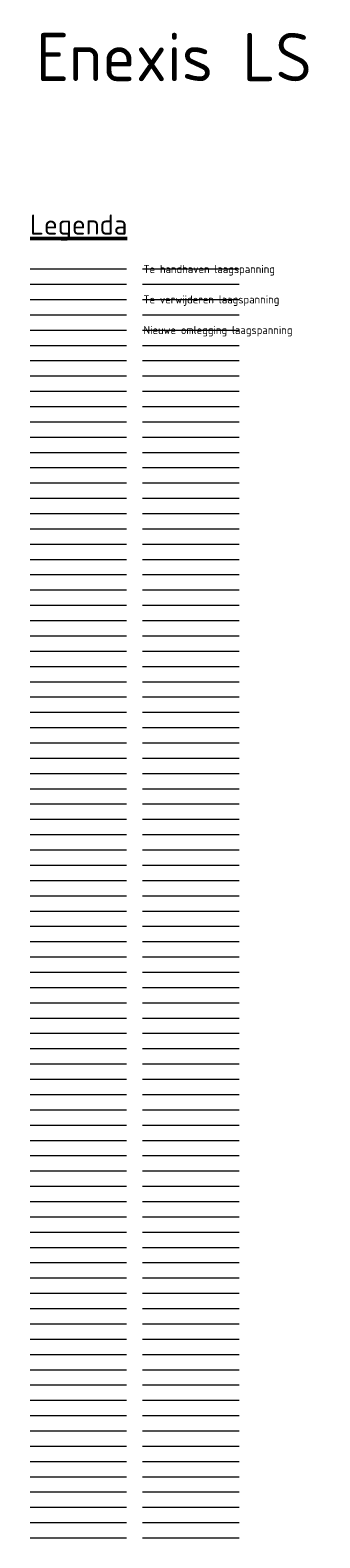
# Model space of a CAD drawing. Header units: metres. Extents: x 780 to 3546, y -363 to 107.
# Tile 17 of 18: x 3280 to 3325, y -128 to 106. Entities that reach past the tile are written whole.
import ezdxf
from ezdxf.lldxf.tags import DXFTag

# ---------------------------------------------------------------- set-up
doc = ezdxf.new("R2010")
doc.units = ezdxf.units.M
doc.layers.get('Defpoints').update_dxf_attribs({"color": 4})
for name, color, linetype, lineweight, true_color in [('B1-WE-KL-ET_LS_ENEXIS NETBEHEER BV-G', 7, 'KL-LS-N', 18, 0x0f4bff), ('N1-WE-KL-ET_LS_ENEXIS NETBEHEER BV-G', 7, 'KL-LS-N', 18, 0x47ed21), ('V1-WE-KL-ET_LS_ENEXIS NETBEHEER BV-G', 7, 'KL-LS-N', 18, 0xfd1212)]:
    doc.layers.add(name, color=color, linetype=linetype, lineweight=lineweight, true_color=true_color)
doc.layers.add('X-XX-AL-HULPLIJN-GN', color=7, linetype='Continuous', lineweight=13, true_color=0x9b039b, plot=False)
doc.layers.add('X-XX-AL-LEGENDA-T25', color=7, linetype='Continuous', lineweight=25)
doc.layers.add('X-XX-AL-LEGENDA-T50', color=7, linetype='Continuous', lineweight=50)
doc.styles.add('NLCS-ISO-ANNOTATIVE-T25', font='NLCS-ISO.ttf', dxfattribs={"height": 2.5})
doc.styles.add('NLCS-ISO-M500-T50', font='NLCS-ISO.ttf', dxfattribs={"height": 2.5})
doc.styles.add('NLCS-ISO-T25', font='NLCS-ISO.ttf')
tags = doc.linetypes.add('KL-LS-N', pattern='A,4,-1,[103,NLCS.SHX,S=0.75,R=0,X=0,Y=0],-1,4,-1,["L",Standard,S=1,R=0,X=0,Y=-0.5],-2', length=13).pattern_tags.tags
tags[18] = DXFTag(74, 10)

# ---------------------------------------------------------------- blocks, each defined once
blk = doc.blocks.new('*U2')
at = {"layer": 'X-XX-AL-HULPLIJN-GN', "flags": 128}
blk.add_lwpolyline([(-7.5, 0), (7.5, 0)], dxfattribs=at)
blk = doc.blocks.new('*U3')
at = {"layer": 'X-XX-AL-HULPLIJN-GN', "color": 0, "linetype": 'ByBlock', "lineweight": -2, "transparency": 16777216}
for p in [(0, 0), (0, -2.375), (0, -4.75), (0, -7.125), (0, -9.5), (0, -11.875), (0, -14.25), (0, -16.625), (0, -19), (0, -21.375), (0, -23.75), (0, -26.125), (0, -28.5), (0, -30.875), (0, -33.25), (0, -35.625), (0, -38), (0, -40.375), (0, -42.75), (0, -45.125), (0, -47.5), (0, -49.875), (0, -52.25), (0, -54.625), (0, -57), (0, -59.375), (0, -61.75), (0, -64.125), (0, -66.5), (0, -68.875), (0, -71.25), (0, -73.625), (0, -76), (0, -78.375), (0, -80.75), (0, -83.125), (0, -85.5), (0, -87.875), (0, -90.25), (0, -92.625), (0, -95), (0, -97.375), (0, -99.75), (0, -102.125), (0, -104.5), (0, -106.875), (0, -109.25), (0, -111.625), (0, -114), (0, -116.375), (0, -118.75), (0, -121.125), (0, -123.5), (0, -125.875), (0, -128.25), (0, -130.625), (0, -133), (0, -135.375), (0, -137.75), (0, -140.125), (0, -142.5), (0, -144.875), (0, -147.25), (0, -149.625), (0, -152), (0, -154.375), (0, -156.75), (0, -159.125), (0, -161.5), (0, -163.875), (0, -166.25), (0, -168.625), (0, -171), (0, -173.375), (0, -175.75), (0, -178.125), (0, -180.5), (0, -182.875), (0, -185.25), (0, -187.625), (0, -190), (0, -192.375), (0, -194.75), (0, -197.125)]:
    blk.add_blockref('*U2', p, dxfattribs=at)
blk = doc.blocks.new('*U4')
at = {"layer": 'X-XX-AL-HULPLIJN-GN', "flags": 128}
blk.add_lwpolyline([(-7.5, 0), (7.5, 0)], dxfattribs=at)
blk = doc.blocks.new('*U5')
at = {"layer": 'X-XX-AL-HULPLIJN-GN', "color": 0, "linetype": 'ByBlock', "lineweight": -2, "transparency": 16777216}
for p in [(0, 0), (0, -2.375), (0, -4.75), (0, -7.125), (0, -9.5), (0, -11.875), (0, -14.25), (0, -16.625), (0, -19), (0, -21.375), (0, -23.75), (0, -26.125), (0, -28.5), (0, -30.875), (0, -33.25), (0, -35.625), (0, -38), (0, -40.375), (0, -42.75), (0, -45.125), (0, -47.5), (0, -49.875), (0, -52.25), (0, -54.625), (0, -57), (0, -59.375), (0, -61.75), (0, -64.125), (0, -66.5), (0, -68.875), (0, -71.25), (0, -73.625), (0, -76), (0, -78.375), (0, -80.75), (0, -83.125), (0, -85.5), (0, -87.875), (0, -90.25), (0, -92.625), (0, -95), (0, -97.375), (0, -99.75), (0, -102.125), (0, -104.5), (0, -106.875), (0, -109.25), (0, -111.625), (0, -114), (0, -116.375), (0, -118.75), (0, -121.125), (0, -123.5), (0, -125.875), (0, -128.25), (0, -130.625), (0, -133), (0, -135.375), (0, -137.75), (0, -140.125), (0, -142.5), (0, -144.875), (0, -147.25), (0, -149.625), (0, -152), (0, -154.375), (0, -156.75), (0, -159.125), (0, -161.5), (0, -163.875), (0, -166.25), (0, -168.625), (0, -171), (0, -173.375), (0, -175.75), (0, -178.125), (0, -180.5), (0, -182.875), (0, -185.25), (0, -187.625), (0, -190), (0, -192.375), (0, -194.75), (0, -197.125)]:
    blk.add_blockref('*U4', p, dxfattribs=at)

msp = doc.modelspace()

# ---------------------------------------------------------------- linework, layer by layer
at = {"layer": 'B1-WE-KL-ET_LS_ENEXIS NETBEHEER BV-G'}
msp.add_line((3279.84, 69.16), (3294.84, 69.16), dxfattribs=at)
at = {"layer": 'N1-WE-KL-ET_LS_ENEXIS NETBEHEER BV-G'}
msp.add_line((3279.84, 59.66), (3294.84, 59.66), dxfattribs=at)
at = {"layer": 'V1-WE-KL-ET_LS_ENEXIS NETBEHEER BV-G'}
msp.add_line((3279.84, 64.41), (3294.84, 64.41), dxfattribs=at)

# ---------------------------------------------------------------- block references
at = {"layer": 'X-XX-AL-HULPLIJN-GN'}
for name, p in [('*U5', (3287.34, 69.16)), ('*U3', (3304.84, 69.16))]:
    msp.add_blockref(name, p, dxfattribs=at)

# ---------------------------------------------------------------- texts
at = {"layer": 'Defpoints', "style": 'NLCS-ISO-ANNOTATIVE-T25'}
msp.add_text('Enexis LS', height=7.5, dxfattribs=at).set_placement((3280.77, 98.32))
at = {"layer": 'X-XX-AL-LEGENDA-T25', "style": 'NLCS-ISO-T25'}
for s, p in [('Te verwijderen laagspanning', (3297.47, 63.79)), ('Nieuwe omlegging laagspanning', (3297.47, 59.04))]:
    msp.add_text(s, height=1.25, dxfattribs=at).set_placement(p)
at = {"layer": 'X-XX-AL-LEGENDA-T25', "insert": (3297.47, 69.76), "char_height": 1.25, "width": 31.474, "attachment_point": 1, "style": 'NLCS-ISO-T25'}
msp.add_mtext('Te handhaven laagspanning', dxfattribs=at)
at = {"layer": 'X-XX-AL-LEGENDA-T50', "insert": (3279.84, 73.54), "char_height": 3.125, "attachment_point": 7, "style": 'NLCS-ISO-M500-T50'}
msp.add_mtext('{\\LLegenda}', dxfattribs=at)

doc.saveas('drawing.dxf')
